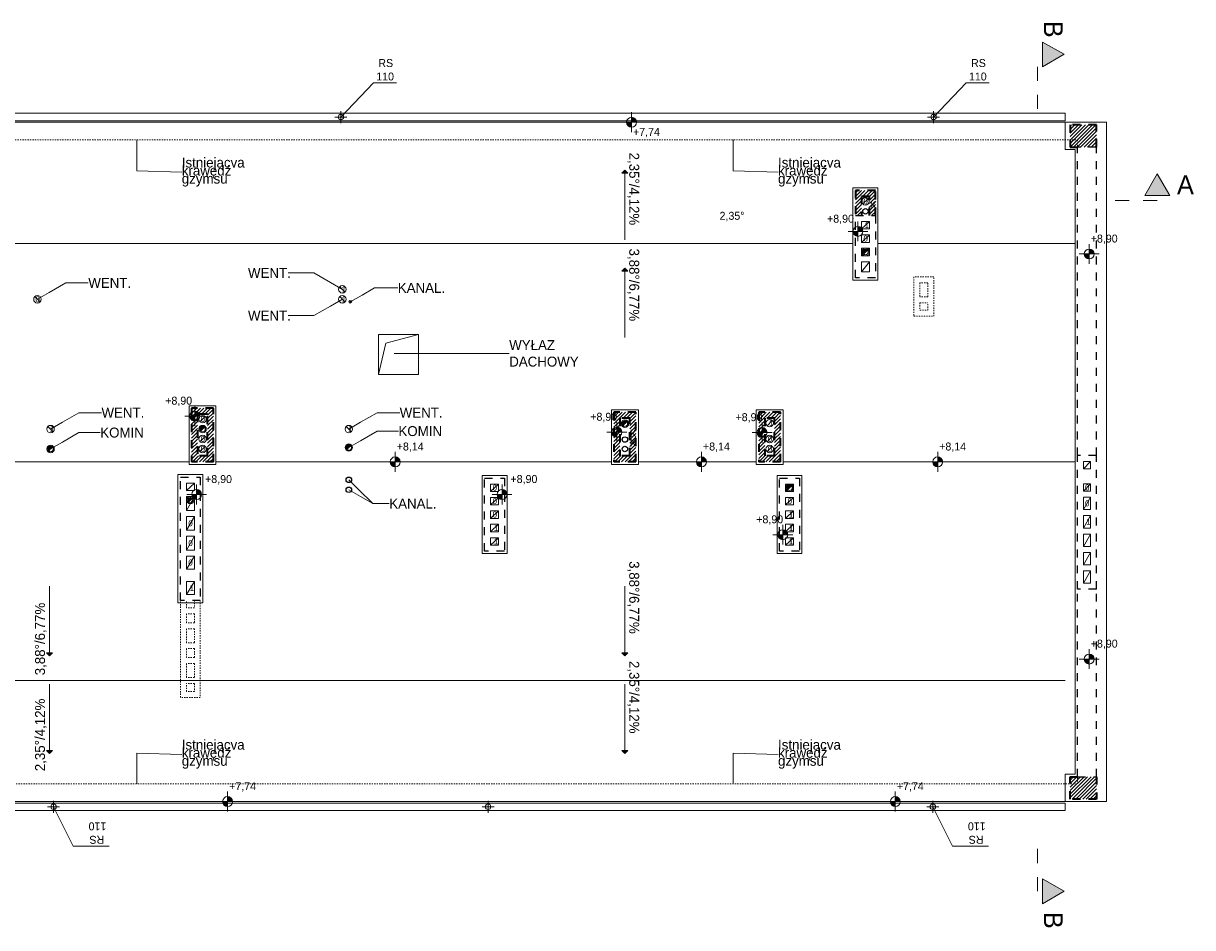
# Model space of a CAD drawing. Extents: x -220425 to -93252, y -20065 to 80294.
# Tile 64 of 103: x -184994 to -161490, y 60038 to 78222. Entities that reach past the tile are written whole.
import ezdxf

# ---------------------------------------------------------------- set-up
doc = ezdxf.new("R2010")
doc.units = 0
doc.header["$MEASUREMENT"] = 0
for name, pattern in [('Dashed', [564.444447, 282.222223, -282.222223]), ('Hidden Line', [50, 25, -25]), ('Przerywana', [320, 160, -160])]:
    doc.linetypes.add(name, pattern=pattern)
for name, color, linetype, lineweight in [('0_Nr_Pióra__21', 7, 'Continuous', 9), ('A-Opisy_Nr_Pióra__21', 7, 'Continuous', 9), ('ARCH dach_Nr_Pióra__46', 5, 'Continuous', 13), ('Arch IS_Nr_Pióra__52', 34, 'Continuous', 25), ('Arch kominy_Nr_Pióra__10', 134, 'Continuous', 18), ('Arch kominy_Nr_Pióra__21', 7, 'Continuous', 9), ('Arch rynny_Nr_Pióra__21', 7, 'Continuous', 9), ('arch wypelnienia_Nr_Pióra__21', 7, 'Continuous', 9), ('Arch ściany nośne_Nr_Pióra__30', 134, 'Continuous', 35), ('Arch ściany zewnętrzne_Nr_Pióra__46', 5, 'Continuous', 13), ('INWENT DACH_Nr_Pióra__5', 7, 'Continuous', 13), ('INWENT OPISY_Nr_Pióra__21', 7, 'Continuous', 9), ('INWENT OPISY_Nr_Pióra__41', 7, 'Continuous', 15), ('INWENT OPISY_Nr_Pióra__52', 34, 'Continuous', 25), ('INWENT RZĘDNE_Nr_Pióra__21', 7, 'Continuous', 9), ('INWENT.ŚCIANY_Nr_Pióra__1', 7, 'Continuous', 25), ('INWENT.ŚCIANY_Nr_Pióra__101', 8, 'Continuous', 13), ('Istniejące kominy_Nr_Pióra__5', 7, 'Continuous', 13), ('PODKŁAD', 252, 'Continuous', 35)]:
    doc.layers.add(name, color=color, linetype=linetype, lineweight=lineweight)
for name, color, linetype, lineweight, true_color in [('Arch odwodniene_Nr_Pióra__25', 7, 'Continuous', 13, 0x40a5ff), ('Arch stropy_Nr_Pióra__4', 7, 'Continuous', 9, 0x029e21), ('arch wypelnienia_Nr_Pióra__102', 7, 'Continuous', 9, 0xcccccc), ('arch wypelnienia_Nr_Pióra__89', 7, 'Continuous', 20, 0x71cebe)]:
    doc.layers.add(name, color=color, linetype=linetype, lineweight=lineweight, true_color=true_color)
doc.layers.add('INWENT RZĘDNE', color=7, linetype='Continuous')
doc.styles.add('GENERATED_STYLE_1', font='txt')
doc.styles.add('GENERATED_STYLE_2', font='txt')
doc.styles.add('GENERATED_STYLE_3', font='txt')
doc.styles.add('GENERATED_STYLE_6', font='txt')

# ---------------------------------------------------------------- blocks, each defined once
blk = doc.blocks.new('ARROWHEAD_5')
at = {"color": 0, "linetype": 'Continuous', "lineweight": 0}
blk.add_line((0, 0), (-1, 0), dxfattribs=at)
blk.add_solid([(-1, 0.2679), (0, 0), (-1, -0.2679), (-1, 0.2679)], dxfattribs=at)
blk = doc.blocks.new('Koty wysokościowe_17', base_point=(-175372, 65660))
at = {"layer": 'INWENT OPISY_Nr_Pióra__21', "linetype": 'Continuous'}
for points in [[(-172902, 72180), (-172842, 72120), (-172962, 72120)], [(-172902, 70212), (-172842, 70152), (-172962, 70152)], [(-184472, 62417), (-184532, 62477), (-184412, 62477)], [(-172902, 62417), (-172962, 62477), (-172842, 62477)], [(-184472, 60450), (-184532, 60510), (-184412, 60510)], [(-172902, 60450), (-172962, 60510), (-172842, 60510)]]:
    blk.add_hatch(color=252, dxfattribs=at).paths.add_polyline_path(points, flags=0)
at = {"layer": 'INWENT RZĘDNE_Nr_Pióra__21', "linetype": 'Continuous'}
for points in [[(-172769, 73145), (-172869, 73145), (-172861, 73107), (-172840, 73074), (-172807, 73052), (-172769, 73045)], [(-172769, 73145), (-172669, 73145), (-172676, 73183), (-172698, 73216), (-172731, 73237), (-172769, 73245)], [(-168217, 70951), (-168117, 70951), (-168124, 70990), (-168146, 71022), (-168179, 71044), (-168217, 71051)], [(-168217, 70951), (-168317, 70951), (-168309, 70913), (-168288, 70881), (-168255, 70859), (-168217, 70851)], [(-163568, 70496), (-163468, 70496), (-163476, 70534), (-163498, 70567), (-163530, 70589), (-163568, 70596)], [(-163568, 70496), (-163668, 70496), (-163661, 70458), (-163639, 70425), (-163607, 70404), (-163568, 70396)], [(-181549, 67237), (-181649, 67237), (-181641, 67199), (-181619, 67167), (-181587, 67145), (-181549, 67137)], [(-181549, 67237), (-181449, 67237), (-181456, 67276), (-181478, 67308), (-181511, 67330), (-181549, 67337)], [(-173065, 66913), (-172965, 66913), (-172973, 66951), (-172995, 66984), (-173027, 67006), (-173065, 67013)], [(-170145, 66905), (-170045, 66905), (-170053, 66944), (-170075, 66976), (-170107, 66998), (-170145, 67005)], [(-173065, 66913), (-173165, 66913), (-173158, 66875), (-173136, 66842), (-173104, 66821), (-173065, 66813)], [(-170145, 66905), (-170245, 66905), (-170238, 66867), (-170216, 66835), (-170184, 66813), (-170145, 66805)], [(-177519, 66315), (-177619, 66315), (-177612, 66277), (-177590, 66244), (-177558, 66222), (-177519, 66215)], [(-177519, 66315), (-177419, 66315), (-177427, 66353), (-177449, 66386), (-177481, 66407), (-177519, 66415)], [(-171363, 66315), (-171463, 66315), (-171456, 66277), (-171434, 66244), (-171402, 66222), (-171363, 66215)], [(-171363, 66315), (-171263, 66315), (-171271, 66353), (-171293, 66386), (-171325, 66407), (-171363, 66415)], [(-166614, 66315), (-166714, 66315), (-166707, 66277), (-166685, 66244), (-166652, 66222), (-166614, 66215)], [(-166614, 66315), (-166514, 66315), (-166522, 66353), (-166543, 66386), (-166576, 66407), (-166614, 66415)], [(-181511, 65660), (-181611, 65660), (-181603, 65622), (-181581, 65589), (-181549, 65568), (-181511, 65560)], [(-181511, 65660), (-181411, 65660), (-181418, 65698), (-181440, 65731), (-181472, 65753), (-181511, 65760)], [(-169728, 64851), (-169628, 64851), (-169636, 64889), (-169658, 64921), (-169690, 64943), (-169728, 64951)], [(-169728, 64851), (-169828, 64851), (-169821, 64812), (-169799, 64780), (-169767, 64758), (-169728, 64751)], [(-163568, 62351), (-163668, 62351), (-163661, 62313), (-163639, 62280), (-163607, 62259), (-163568, 62251)], [(-163568, 62351), (-163468, 62351), (-163476, 62389), (-163498, 62422), (-163530, 62443), (-163568, 62451)], [(-180889, 59485), (-180989, 59485), (-180981, 59447), (-180959, 59414), (-180927, 59392), (-180889, 59385)], [(-180889, 59485), (-180789, 59485), (-180796, 59523), (-180818, 59556), (-180850, 59577), (-180889, 59585)], [(-167466, 59485), (-167566, 59485), (-167559, 59447), (-167537, 59414), (-167504, 59392), (-167466, 59385)], [(-167466, 59485), (-167366, 59485), (-167374, 59523), (-167395, 59556), (-167428, 59577), (-167466, 59585)]]:
    blk.add_hatch(color=252, dxfattribs=at).paths.add_polyline_path(points, flags=0)
at = {"layer": 'A-Opisy_Nr_Pióra__21', "color": 252, "linetype": 'Continuous'}
for p, q in [((-182713, 72516), (-182713, 72168)), ((-170728, 72516), (-170728, 72168)), ((-182713, 72168), (-181810, 72140)), ((-170728, 72168), (-169824, 72140)), ((-179153, 70115), (-179669, 70115)), ((-178819, 69922), (-179153, 70115)), ((-184475, 69722), (-184142, 69914)), ((-184142, 69914), (-183689, 69915)), ((-178185, 69671), (-177937, 69814)), ((-177937, 69814), (-177467, 69815)), ((-178820, 69448), (-179153, 69257)), ((-179153, 69257), (-179669, 69257)), ((-177269, 68497), (-175228, 68498)), ((-184210, 67112), (-183877, 67304)), ((-183877, 67304), (-183424, 67305)), ((-178215, 67112), (-177882, 67304)), ((-177882, 67304), (-177429, 67305)), ((-184210, 66712), (-183877, 66904)), ((-183877, 66904), (-183449, 66905)), ((-178215, 66742), (-177882, 66934)), ((-177882, 66934), (-177454, 66935)), ((-178258, 65763), (-177967, 65476)), ((-178215, 65618), (-177967, 65476)), ((-177967, 65476), (-177639, 65477)), ((-177967, 65476), (-177639, 65477)), ((-182713, 60461), (-181810, 60433)), ((-182713, 60113), (-182713, 60461)), ((-170728, 60113), (-170728, 60461)), ((-170728, 60461), (-169824, 60433))]:
    blk.add_line(p, q, dxfattribs=at)
at = {"layer": 'arch wypelnienia_Nr_Pióra__102', "color": 252, "linetype": 'Continuous'}
for p, q in [((-163952, 72928), (-163786, 73095)), ((-163952, 72646), (-163503, 73095)), ((-163952, 72999), (-163857, 73095)), ((-163952, 72716), (-163574, 73095)), ((-163952, 73070), (-163927, 73095)), ((-163952, 72787), (-163644, 73095)), ((-163952, 72858), (-163715, 73095)), ((-163882, 72645), (-163432, 73095)), ((-163812, 72645), (-163422, 73034)), ((-163741, 72645), (-163422, 72963)), ((-163670, 72645), (-163422, 72893)), ((-163600, 72645), (-163422, 72822)), ((-163529, 72645), (-163422, 72751)), ((-163458, 72645), (-163422, 72681)), ((-168267, 71654), (-168146, 71775)), ((-168267, 71725), (-168217, 71775)), ((-168267, 71583), (-168076, 71775)), ((-168125, 71655), (-168005, 71775)), ((-168054, 71655), (-167934, 71775)), ((-167987, 71651), (-167867, 71771)), ((-167987, 71580), (-167867, 71700)), ((-168267, 71513), (-168147, 71633)), ((-168267, 71442), (-168147, 71562)), ((-168267, 71371), (-168147, 71491)), ((-167987, 71510), (-167867, 71630)), ((-167987, 71439), (-167867, 71559)), ((-167987, 71368), (-167867, 71488)), ((-168267, 71300), (-168147, 71420)), ((-168227, 71270), (-168147, 71350)), ((-168157, 71270), (-168147, 71279)), ((-167987, 71298), (-167867, 71418)), ((-167944, 71270), (-167867, 71347)), ((-167874, 71270), (-167867, 71276)), ((-181612, 67218), (-181436, 67395)), ((-181612, 67360), (-181577, 67395)), ((-181612, 67289), (-181507, 67395)), ((-181612, 67148), (-181492, 67268)), ((-181485, 67275), (-181365, 67395)), ((-181415, 67275), (-181295, 67395)), ((-181344, 67275), (-181224, 67395)), ((-181292, 67256), (-181172, 67376)), ((-181292, 67185), (-181172, 67305)), ((-181292, 67114), (-181172, 67234)), ((-173122, 67153), (-172960, 67315)), ((-173122, 67082), (-172889, 67315)), ((-173122, 67294), (-173101, 67315)), ((-173122, 67223), (-173031, 67315)), ((-172939, 67195), (-172819, 67315)), ((-172868, 67195), (-172748, 67315)), ((-172802, 67190), (-172682, 67310)), ((-172802, 67119), (-172682, 67239)), ((-170212, 67305), (-170202, 67315)), ((-170212, 67093), (-169990, 67315)), ((-170212, 67163), (-170061, 67315)), ((-170212, 67234), (-170132, 67315)), ((-170039, 67195), (-169919, 67315)), ((-169969, 67195), (-169849, 67315)), ((-169898, 67195), (-169778, 67315)), ((-169892, 67130), (-169772, 67250)), ((-181612, 67077), (-181492, 67197)), ((-181612, 67006), (-181492, 67126)), ((-181612, 66936), (-181492, 67056)), ((-181292, 67044), (-181172, 67164)), ((-181292, 66973), (-181172, 67093)), ((-181292, 66902), (-181172, 67022)), ((-173122, 67011), (-173002, 67131)), ((-173122, 66940), (-173002, 67060)), ((-173122, 66870), (-173002, 66990)), ((-172802, 67048), (-172682, 67168)), ((-172802, 66978), (-172682, 67098)), ((-172802, 66907), (-172682, 67027)), ((-170212, 67022), (-170092, 67142)), ((-170212, 66951), (-170092, 67071)), ((-170212, 66881), (-170092, 67001)), ((-169892, 67059), (-169772, 67179)), ((-169892, 66988), (-169772, 67108)), ((-169892, 66918), (-169772, 67038)), ((-181612, 66865), (-181492, 66985)), ((-181612, 66794), (-181492, 66914)), ((-181612, 66724), (-181492, 66844)), ((-181612, 66653), (-181492, 66773)), ((-181292, 66831), (-181172, 66951)), ((-181292, 66761), (-181172, 66881)), ((-181292, 66690), (-181172, 66810)), ((-173122, 66799), (-173002, 66919)), ((-173122, 66728), (-173002, 66848)), ((-173122, 66658), (-173002, 66778)), ((-172802, 66836), (-172682, 66956)), ((-172802, 66765), (-172682, 66885)), ((-172802, 66695), (-172682, 66815)), ((-170212, 66810), (-170092, 66930)), ((-170212, 66739), (-170092, 66859)), ((-170212, 66668), (-170092, 66788)), ((-169892, 66847), (-169772, 66967)), ((-169892, 66776), (-169772, 66896)), ((-169892, 66706), (-169772, 66826)), ((-169892, 66635), (-169772, 66755)), ((-181612, 66582), (-181492, 66702)), ((-181612, 66511), (-181492, 66631)), ((-181612, 66441), (-181492, 66561)), ((-181385, 66315), (-181172, 66527)), ((-181292, 66619), (-181172, 66739)), ((-181292, 66549), (-181172, 66669)), ((-181292, 66478), (-181172, 66598)), ((-173122, 66587), (-173002, 66707)), ((-173122, 66516), (-173002, 66636)), ((-173122, 66445), (-173002, 66565)), ((-172899, 66315), (-172682, 66532)), ((-172802, 66624), (-172682, 66744)), ((-172802, 66553), (-172682, 66673)), ((-172802, 66483), (-172682, 66603)), ((-170212, 66598), (-170092, 66718)), ((-170212, 66527), (-170092, 66647)), ((-170212, 66456), (-170092, 66576)), ((-170000, 66315), (-169772, 66543)), ((-169892, 66564), (-169772, 66684)), ((-169892, 66493), (-169772, 66613)), ((-181612, 66370), (-181492, 66490)), ((-181597, 66315), (-181477, 66435)), ((-181526, 66315), (-181406, 66435)), ((-181455, 66315), (-181335, 66435)), ((-181314, 66315), (-181172, 66456)), ((-181243, 66315), (-181172, 66386)), ((-181173, 66315), (-181172, 66315)), ((-173122, 66375), (-173002, 66495)), ((-173112, 66315), (-172992, 66435)), ((-173041, 66315), (-172921, 66435)), ((-172970, 66315), (-172850, 66435)), ((-172829, 66315), (-172682, 66461)), ((-172758, 66315), (-172682, 66390)), ((-172687, 66315), (-172682, 66320)), ((-170212, 66386), (-170092, 66506)), ((-170212, 66315), (-170092, 66435)), ((-170142, 66315), (-170022, 66435)), ((-170071, 66315), (-169951, 66435)), ((-169930, 66315), (-169772, 66472)), ((-169859, 66315), (-169772, 66401)), ((-169788, 66315), (-169772, 66331)), ((-163952, 59918), (-163885, 59985)), ((-163952, 59847), (-163814, 59985)), ((-163952, 59705), (-163673, 59985)), ((-163952, 59776), (-163744, 59985)), ((-163952, 59635), (-163602, 59985)), ((-163952, 59564), (-163532, 59985)), ((-163911, 59535), (-163461, 59985)), ((-163840, 59535), (-163422, 59953)), ((-163769, 59535), (-163422, 59882)), ((-163699, 59535), (-163422, 59811)), ((-163628, 59535), (-163422, 59741)), ((-163557, 59535), (-163422, 59670)), ((-163487, 59535), (-163422, 59599))]:
    blk.add_line(p, q, dxfattribs=at)
at = {"layer": 'arch wypelnienia_Nr_Pióra__21', "color": 252, "linetype": 'Continuous'}
for p, q in [((-168106, 70496), (-168028, 70574)), ((-181431, 66936), (-181353, 67014)), ((-172941, 67046), (-172863, 67124)), ((-184486, 66536), (-184408, 66614)), ((-178491, 66566), (-178413, 66644)), ((-169631, 65756), (-169553, 65834)), ((-181676, 65506), (-181598, 65584))]:
    blk.add_line(p, q, dxfattribs=at)
for centre, start, end in [((-168067, 70535), 45, 180), ((-168067, 70535), 180, 225), ((-181392, 66975), 45, 180), ((-172902, 67085), 45, 180), ((-172902, 67085), 180, 225), ((-181392, 66975), 180, 225), ((-184447, 66575), 45, 180), ((-184447, 66575), 180, 225), ((-178452, 66605), 45, 180), ((-178452, 66605), 180, 225), ((-169592, 65795), 45, 180), ((-181637, 65545), 45, 180), ((-169592, 65795), 180, 225), ((-181637, 65545), 180, 225)]:
    blk.add_arc(centre, 55, start, end, dxfattribs=at)
at = {"layer": 'arch wypelnienia_Nr_Pióra__89', "color": 252, "linetype": 'Continuous'}
for points in [[(-168118, 70514), (-168122, 70535), (-168118, 70552)], [(-168116, 70511), (-168118, 70552), (-168116, 70560)], [(-168118, 70514), (-168118, 70552), (-168116, 70511)], [(-168106, 70496), (-168116, 70560), (-168106, 70572)], [(-168116, 70511), (-168116, 70560), (-168106, 70496)], [(-168100, 70503), (-168106, 70572), (-168100, 70579)], [(-168106, 70496), (-168106, 70572), (-168100, 70503)], [(-168076, 70526), (-168100, 70579), (-168076, 70589)], [(-168100, 70503), (-168100, 70579), (-168076, 70526)], [(-168050, 70552), (-168076, 70589), (-168050, 70587)], [(-168076, 70526), (-168076, 70589), (-168050, 70552)], [(-168050, 70552), (-168050, 70587), (-168028, 70574)], [(-181443, 66954), (-181447, 66975), (-181443, 66992)], [(-181441, 66951), (-181443, 66992), (-181441, 67000)], [(-181443, 66954), (-181443, 66992), (-181441, 66951)], [(-181431, 66936), (-181441, 67000), (-181431, 67012)], [(-181441, 66951), (-181441, 67000), (-181431, 66936)], [(-181425, 66943), (-181431, 67012), (-181425, 67019)], [(-181431, 66936), (-181431, 67012), (-181425, 66943)], [(-181401, 66966), (-181425, 67019), (-181401, 67029)], [(-181425, 66943), (-181425, 67019), (-181401, 66966)], [(-181401, 66966), (-181401, 67029), (-181375, 66992)], [(-181375, 66992), (-181401, 67029), (-181375, 67027)], [(-181375, 66992), (-181375, 67027), (-181353, 67014)], [(-172953, 67064), (-172957, 67085), (-172953, 67102)], [(-172951, 67061), (-172953, 67102), (-172951, 67110)], [(-172953, 67064), (-172953, 67102), (-172951, 67061)], [(-172941, 67046), (-172951, 67110), (-172941, 67122)], [(-172951, 67061), (-172951, 67110), (-172941, 67046)], [(-172935, 67053), (-172941, 67122), (-172935, 67129)], [(-172941, 67046), (-172941, 67122), (-172935, 67053)], [(-172911, 67076), (-172935, 67129), (-172911, 67139)], [(-172935, 67053), (-172935, 67129), (-172911, 67076)], [(-172911, 67076), (-172911, 67139), (-172885, 67102)], [(-172885, 67102), (-172911, 67139), (-172885, 67137)], [(-172885, 67102), (-172885, 67137), (-172863, 67124)], [(-184498, 66554), (-184502, 66575), (-184498, 66592)], [(-184496, 66551), (-184498, 66592), (-184496, 66600)], [(-184498, 66554), (-184498, 66592), (-184496, 66551)], [(-184486, 66536), (-184496, 66600), (-184486, 66612)], [(-184496, 66551), (-184496, 66600), (-184486, 66536)], [(-184480, 66543), (-184486, 66612), (-184480, 66619)], [(-184486, 66536), (-184486, 66612), (-184480, 66543)], [(-184456, 66566), (-184480, 66619), (-184456, 66629)], [(-184480, 66543), (-184480, 66619), (-184456, 66566)], [(-184430, 66592), (-184456, 66629), (-184430, 66627)], [(-184456, 66566), (-184456, 66629), (-184430, 66592)], [(-184430, 66592), (-184430, 66627), (-184408, 66614)], [(-178503, 66584), (-178507, 66605), (-178503, 66622)], [(-178501, 66581), (-178503, 66622), (-178501, 66630)], [(-178503, 66584), (-178503, 66622), (-178501, 66581)], [(-178491, 66566), (-178501, 66630), (-178491, 66642)], [(-178501, 66581), (-178501, 66630), (-178491, 66566)], [(-178485, 66573), (-178491, 66642), (-178485, 66649)], [(-178491, 66566), (-178491, 66642), (-178485, 66573)], [(-178461, 66596), (-178485, 66649), (-178461, 66659)], [(-178485, 66573), (-178485, 66649), (-178461, 66596)], [(-178435, 66622), (-178461, 66659), (-178435, 66657)], [(-178461, 66596), (-178461, 66659), (-178435, 66622)], [(-178435, 66622), (-178435, 66657), (-178413, 66644)], [(-169643, 65774), (-169647, 65795), (-169643, 65812)], [(-169641, 65771), (-169643, 65812), (-169641, 65820)], [(-169643, 65774), (-169643, 65812), (-169641, 65771)], [(-169631, 65756), (-169641, 65820), (-169631, 65832)], [(-169641, 65771), (-169641, 65820), (-169631, 65756)], [(-169625, 65763), (-169631, 65832), (-169625, 65839)], [(-169631, 65756), (-169631, 65832), (-169625, 65763)], [(-169601, 65786), (-169625, 65839), (-169601, 65849)], [(-169625, 65763), (-169625, 65839), (-169601, 65786)], [(-169601, 65786), (-169601, 65849), (-169575, 65812)], [(-169575, 65812), (-169601, 65849), (-169575, 65847)], [(-169575, 65812), (-169575, 65847), (-169553, 65834)], [(-181676, 65506), (-181686, 65570), (-181676, 65582)], [(-181670, 65513), (-181676, 65582), (-181670, 65589)], [(-181676, 65506), (-181676, 65582), (-181670, 65513)], [(-181646, 65536), (-181670, 65589), (-181646, 65599)], [(-181670, 65513), (-181670, 65589), (-181646, 65536)], [(-181646, 65536), (-181646, 65599), (-181620, 65562)], [(-181620, 65562), (-181646, 65599), (-181620, 65597)], [(-181620, 65562), (-181620, 65597), (-181598, 65584)], [(-181688, 65524), (-181692, 65545), (-181688, 65562)], [(-181686, 65521), (-181688, 65562), (-181686, 65570)], [(-181688, 65524), (-181688, 65562), (-181686, 65521)], [(-181686, 65521), (-181686, 65570), (-181676, 65506)]]:
    blk.add_solid(points, dxfattribs=at)
at = {"layer": 'INWENT OPISY_Nr_Pióra__21', "color": 252, "linetype": 'Continuous'}
for p, q in [((-172902, 72180), (-172962, 72120)), ((-172902, 72180), (-172842, 72120)), ((-172842, 72120), (-172962, 72120)), ((-172902, 72120), (-172902, 70783)), ((-172902, 70212), (-172962, 70152)), ((-172842, 70152), (-172962, 70152)), ((-172902, 70212), (-172842, 70152)), ((-172902, 70152), (-172902, 68815)), ((-184472, 62477), (-184472, 63815)), ((-172902, 62477), (-172902, 63815)), ((-184472, 62417), (-184532, 62477)), ((-184532, 62477), (-184412, 62477)), ((-184472, 62417), (-184412, 62477)), ((-172962, 62477), (-172842, 62477)), ((-172902, 62417), (-172962, 62477)), ((-172902, 62417), (-172842, 62477)), ((-184472, 60510), (-184472, 61847)), ((-172902, 60510), (-172902, 61847)), ((-184472, 60450), (-184532, 60510)), ((-184532, 60510), (-184412, 60510)), ((-184472, 60450), (-184412, 60510)), ((-172962, 60510), (-172842, 60510)), ((-172902, 60450), (-172962, 60510)), ((-172902, 60450), (-172842, 60510))]:
    blk.add_line(p, q, dxfattribs=at)
for points in [[(-164507, 74259), (-164507, 74759), (-164071, 74515)], [(-162202, 71670), (-162447, 71670), (-162202, 72106)], [(-162202, 71670), (-162202, 72106), (-161947, 71670)], [(-164507, 57429), (-164507, 57929), (-164071, 57685)]]:
    blk.add_solid(points, dxfattribs=at)
at = {"layer": 'INWENT RZĘDNE_Nr_Pióra__21', "color": 252, "linetype": 'Continuous'}
for p, q in [((-172769, 72945), (-172769, 73345)), ((-172969, 73145), (-172569, 73145)), ((-168217, 70751), (-168217, 71151)), ((-168417, 70951), (-168017, 70951)), ((-163568, 70296), (-163568, 70696)), ((-163768, 70496), (-163368, 70496)), ((-181749, 67237), (-181349, 67237)), ((-181549, 67037), (-181549, 67437)), ((-173065, 66713), (-173065, 67113)), ((-170145, 66705), (-170145, 67105)), ((-173265, 66913), (-172865, 66913)), ((-170345, 66905), (-169945, 66905)), ((-177719, 66315), (-177319, 66315)), ((-177519, 66115), (-177519, 66515)), ((-171563, 66315), (-171163, 66315)), ((-171363, 66115), (-171363, 66515)), ((-166814, 66315), (-166414, 66315)), ((-166614, 66115), (-166614, 66515)), ((-181511, 65460), (-181511, 65860)), ((-175372, 65460), (-175372, 65860)), ((-181711, 65660), (-181311, 65660)), ((-175572, 65660), (-175172, 65660)), ((-169728, 64651), (-169728, 65051)), ((-169928, 64851), (-169528, 64851)), ((-163568, 62151), (-163568, 62551)), ((-163768, 62351), (-163368, 62351)), ((-181089, 59485), (-180689, 59485)), ((-180889, 59285), (-180889, 59685)), ((-167666, 59485), (-167266, 59485)), ((-167466, 59285), (-167466, 59685))]:
    blk.add_line(p, q, dxfattribs=at)
for centre in [(-172769, 73145), (-168217, 70951), (-163568, 70496), (-181549, 67237), (-173065, 66913), (-170145, 66905), (-177519, 66315), (-171363, 66315), (-166614, 66315), (-181511, 65660), (-175372, 65660), (-169728, 64851), (-163568, 62351), (-180889, 59485), (-167466, 59485)]:
    blk.add_circle(centre, 100, dxfattribs=at)
for points in [[(-175464, 65622), (-175472, 65660), (-175464, 65660)], [(-175443, 65589), (-175464, 65660), (-175443, 65660)], [(-175464, 65622), (-175464, 65660), (-175443, 65589)], [(-175443, 65589), (-175443, 65660), (-175410, 65568)], [(-175410, 65568), (-175443, 65660), (-175410, 65660)], [(-175372, 65560), (-175410, 65660), (-175372, 65660)], [(-175410, 65568), (-175410, 65660), (-175372, 65560)], [(-175372, 65660), (-175372, 65760), (-175334, 65660)], [(-175334, 65660), (-175372, 65760), (-175334, 65753)], [(-175301, 65660), (-175334, 65753), (-175301, 65731)], [(-175334, 65660), (-175334, 65753), (-175301, 65660)], [(-175301, 65660), (-175301, 65731), (-175279, 65660)], [(-175279, 65660), (-175301, 65731), (-175279, 65698)], [(-175279, 65660), (-175279, 65698), (-175272, 65660)]]:
    blk.add_solid(points, dxfattribs=at)
at = {"layer": 'A-Opisy_Nr_Pióra__21', "color": 252, "linetype": 'Continuous', "xscale": 273.6, "yscale": 273.6, "zscale": 273.6}
for p, rotation in [((-182713, 72790), 90), ((-170728, 72790), 90), ((-178582, 69785), 329.9185102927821), ((-184712, 69585), 210.0000000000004), ((-178582, 69585), 29.91837624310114), ((-178422, 69535), 209.9180138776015), ((-177542, 68497), 180.0285487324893), ((-184447, 66975), 209.9999999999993), ((-178452, 66975), 209.9999999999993), ((-184447, 66575), 210.0000000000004), ((-178452, 66605), 210.0000000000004), ((-178452, 65955), 135.3597009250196), ((-178452, 65755), 150.0819861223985), ((-182713, 59840), 270), ((-170728, 59840), 270)]:
    blk.add_blockref('ARROWHEAD_5', p, dxfattribs=dict(at, rotation=rotation))
at = {"layer": '0_Nr_Pióra__21', "color": 252, "linetype": 'Continuous', "style": 'GENERATED_STYLE_2'}
for s, rotation, p in [('2,35°/4,12%', 270, (-172815, 72535)), ('3,88°/6,77%', 270, (-172815, 70605)), ('3,88°/6,77%', 270, (-172815, 64319)), ('3,88°/6,77%', 90, (-184560, 62024)), ('2,35°/4,12%', 270, (-172815, 62313)), ('2,35°/4,12%', 90, (-184560, 60095))]:
    blk.add_text(s, height=200, rotation=rotation, dxfattribs=at).set_placement(p)
at = {"layer": '0_Nr_Pióra__21', "color": 252, "linetype": 'Continuous', "style": 'GENERATED_STYLE_1'}
blk.add_text('2,35°', height=160, dxfattribs=at).set_placement((-170999, 71184))
at = {"layer": 'A-Opisy_Nr_Pióra__21', "color": 252, "linetype": 'Continuous', "style": 'GENERATED_STYLE_3'}
for s, p in [('Istniejącva', (-181810, 72235)), ('Istniejącva', (-169824, 72235)), ('krawędź', (-181810, 72074)), ('krawędź', (-169824, 72074)), ('gzymsu', (-181810, 71912)), ('gzymsu', (-169824, 71912)), ('WENT.', (-180479, 70015)), ('WENT.', (-183689, 69815)), ('KANAL.', (-177467, 69715)), ('WENT.', (-180479, 69157)), ('WYŁAZ', (-175228, 68565)), ('DACHOWY', (-175228, 68232)), ('WENT.', (-183424, 67205)), ('WENT.', (-177429, 67205)), ('KOMIN', (-183449, 66805)), ('KOMIN', (-177454, 66835)), ('KANAL.', (-177639, 65377)), ('KANAL.', (-177639, 65377)), ('Istniejącva', (-181810, 60528)), ('Istniejącva', (-169824, 60528)), ('krawędź', (-181810, 60367)), ('krawędź', (-169824, 60367)), ('gzymsu', (-181810, 60205)), ('gzymsu', (-169824, 60205))]:
    blk.add_text(s, height=200, dxfattribs=at).set_placement(p)
at = {"layer": 'Arch kominy_Nr_Pióra__10', "color": 252, "linetype": 'Continuous', "style": 'GENERATED_STYLE_6'}
for s, p in [('0', (-168107, 71497)), ('1', (-168082, 71017)), ('0', (-168107, 70747)), ('1', (-178597, 69727)), ('0', (-184752, 69527)), ('1', (-178597, 69527)), ('0', (-181432, 67117)), ('1', (-184462, 66917)), ('1', (-178467, 66917)), ('1', (-170007, 67037)), ('0', (-181432, 66717)), ('0', (-170032, 66717)), ('0', (-181432, 66517)), ('0', (-170032, 66517)), ('0', (-175562, 65737)), ('0', (-163652, 65742)), ('0', (-175562, 65467)), ('0', (-169632, 65467)), ('0', (-163652, 65422)), ('0', (-181677, 65022)), ('0', (-175562, 65197)), ('1', (-169607, 65197)), ('1', (-163627, 65052)), ('1', (-175537, 64927)), ('1', (-169607, 64927)), ('0', (-181677, 64622)), ('1', (-175537, 64657)), ('1', (-169607, 64657)), ('0', (-181677, 64232)), ('1', (-181652, 63722))]:
    blk.add_text(s, height=120, dxfattribs=at).set_placement(p)
at = {"layer": 'Arch rynny_Nr_Pióra__21', "color": 252, "linetype": 'Continuous', "style": 'GENERATED_STYLE_6'}
for s, p in [('RS', (-177859, 74256)), ('RS', (-165944, 74256)), ('110', (-177901, 73985)), ('110', (-165986, 73985))]:
    blk.add_text(s, height=160, dxfattribs=at).set_placement(p)
for s, p in [('110', (-183326, 59067)), ('110', (-165651, 59067)), ('RS', (-183368, 58796)), ('RS', (-165693, 58796))]:
    blk.add_text(s, height=160, rotation=180, dxfattribs=at).set_placement(p)
at = {"layer": 'INWENT OPISY_Nr_Pióra__21', "color": 252, "linetype": 'Continuous', "style": 'GENERATED_STYLE_6'}
for p in [(-164480, 75186), (-164480, 57267)]:
    blk.add_text('B', height=380, rotation=270, dxfattribs=at).set_placement(p)
blk.add_text('A', height=380, dxfattribs=at).set_placement((-161803, 71697))
at = {"layer": 'INWENT OPISY_Nr_Pióra__52', "color": 252, "linetype": 'Continuous', "style": 'GENERATED_STYLE_6'}
for p in [(-167967, 71405), (-172802, 66815), (-172802, 66625)]:
    blk.add_text('K', height=150, dxfattribs=at).set_placement(p)
at = {"layer": 'INWENT RZĘDNE_Nr_Pióra__21', "color": 252, "linetype": 'Continuous', "style": 'GENERATED_STYLE_2'}
blk.add_text('+8,90', height=160, dxfattribs=at).set_placement((-175203, 65891))
at = {"layer": 'INWENT RZĘDNE_Nr_Pióra__21', "color": 252, "char_height": 160, "attachment_point": 7, "style": 'GENERATED_STYLE_2'}
for s, insert in [('{+7,74}', (-172739, 72842)), ('{+8,90}', (-168839, 71096)), ('{+8,90}', (-163538, 70696)), ('{+8,90}', (-182143, 67437)), ('{+8,90}', (-173599, 67113)), ('{+8,90}', (-170679, 67105)), ('{+8,14}', (-177489, 66515)), ('{+8,14}', (-171333, 66515)), ('{+8,14}', (-166584, 66515)), ('{+8,90}', (-181342, 65860)), ('{+8,90}', (-170262, 65051)), ('{+8,90}', (-163538, 62551)), ('{+7,74}', (-180858, 59685)), ('{+7,74}', (-167436, 59685))]:
    blk.add_mtext(s, dxfattribs=dict(at, insert=insert))
blk = doc.blocks.new('p2')
at = {"layer": 'ARCH dach_Nr_Pióra__46', "color": 252, "linetype": 'Continuous'}
for p, q in [((-164052, 73145), (-190432, 73145)), ((-168317, 70708), (-190432, 70708)), ((-163852, 70708), (-167817, 70708)), ((-187307, 61922), (-164052, 61922)), ((-164052, 59485), (-187307, 59485))]:
    blk.add_line(p, q, dxfattribs=at)
at = {"layer": 'Arch IS_Nr_Pióra__52', "color": 252, "linetype": 'Continuous'}
for centre, radius in [((-168067, 71355), 55), ((-178422, 69535), 25), ((-172902, 66765), 55), ((-172902, 66575), 55), ((-178452, 65955), 55), ((-178452, 65755), 55)]:
    blk.add_circle(centre, radius, dxfattribs=at)
at = {"layer": 'Arch kominy_Nr_Pióra__21', "color": 252, "linetype": 'Continuous'}
for p, q in [((-168120, 71502), (-168014, 71608)), ((-168014, 70588), (-168120, 70482)), ((-178635, 69838), (-178529, 69732)), ((-184765, 69638), (-184659, 69532)), ((-178635, 69638), (-178529, 69532)), ((-181339, 67228), (-181445, 67122)), ((-184394, 66922), (-184500, 67028)), ((-181339, 67028), (-181445, 66922)), ((-178399, 66922), (-178505, 67028)), ((-170045, 67042), (-169939, 67148)), ((-181339, 66828), (-181445, 66722)), ((-170045, 66722), (-169939, 66828)), ((-181339, 66628), (-181445, 66522)), ((-170045, 66522), (-169939, 66628)), ((-169539, 65848), (-169645, 65742)), ((-181584, 65598), (-181690, 65492))]:
    blk.add_line(p, q, dxfattribs=at)
at = {"layer": 'Arch kominy_Nr_Pióra__21', "color": 252, "linetype": 'Hidden Line'}
for p, q in [((-172849, 67138), (-172955, 67032)), ((-184394, 66628), (-184500, 66522)), ((-178399, 66658), (-178505, 66552))]:
    blk.add_line(p, q, dxfattribs=at)
at = {"layer": 'Arch kominy_Nr_Pióra__21', "color": 252, "linetype": 'Continuous'}
for centre, radius in [((-168067, 71555), 75), ((-168067, 70535), 75), ((-168067, 70535), 55), ((-178582, 69785), 75), ((-184712, 69585), 75), ((-178582, 69585), 75), ((-181392, 67175), 75), ((-184447, 66975), 75), ((-181392, 66975), 75), ((-181392, 66975), 55), ((-178452, 66975), 75), ((-172902, 67085), 75), ((-172902, 67085), 55), ((-169992, 67095), 75), ((-181392, 66775), 75), ((-169992, 66775), 75), ((-184447, 66575), 75), ((-184447, 66575), 55), ((-181392, 66575), 75), ((-178452, 66605), 75), ((-178452, 66605), 55), ((-169992, 66575), 75), ((-169592, 65795), 75), ((-169592, 65795), 55), ((-181637, 65545), 75), ((-181637, 65545), 55)]:
    blk.add_circle(centre, radius, dxfattribs=at)
at = {"layer": 'Arch odwodniene_Nr_Pióra__25', "color": 252, "linetype": 'Continuous'}
for p, q in [((-164052, 73325), (-190432, 73325)), ((-164052, 73175), (-190432, 73175)), ((-164052, 73325), (-164052, 73175)), ((-164052, 59455), (-187307, 59455)), ((-164052, 59305), (-187307, 59305)), ((-164052, 59305), (-164052, 59455))]:
    blk.add_line(p, q, dxfattribs=at)
at = {"layer": 'Arch rynny_Nr_Pióra__21', "color": 252, "linetype": 'Continuous'}
for p, q in [((-177957, 73936), (-178612, 73250)), ((-177494, 73936), (-177957, 73936)), ((-166042, 73936), (-166697, 73250)), ((-165579, 73936), (-166042, 73936)), ((-178612, 73130), (-178612, 73370)), ((-166697, 73130), (-166697, 73370)), ((-178492, 73250), (-178732, 73250)), ((-166577, 73250), (-166817, 73250)), ((-184387, 59500), (-184387, 59260)), ((-175652, 59500), (-175652, 59260)), ((-166712, 59500), (-166712, 59260)), ((-184267, 59380), (-184507, 59380)), ((-183992, 58589), (-184387, 59380)), ((-175532, 59380), (-175772, 59380)), ((-166592, 59380), (-166832, 59380)), ((-166317, 58589), (-166712, 59380)), ((-183269, 58589), (-183992, 58589)), ((-165594, 58589), (-166317, 58589))]:
    blk.add_line(p, q, dxfattribs=at)
for centre in [(-178612, 73250), (-166697, 73250), (-184387, 59380), (-175652, 59380), (-166712, 59380)]:
    blk.add_circle(centre, 55, dxfattribs=at)
at = {"layer": 'Arch stropy_Nr_Pióra__4', "color": 252, "linetype": 'Continuous'}
for p, q in [((-177852, 68875), (-177852, 68075)), ((-177052, 68875), (-177852, 68875)), ((-177707, 68706), (-177052, 68875)), ((-177052, 68075), (-177052, 68875)), ((-177852, 68075), (-177707, 68706)), ((-177852, 68075), (-177052, 68075))]:
    blk.add_line(p, q, dxfattribs=at)
at = {"layer": 'Arch ściany nośne_Nr_Pióra__30', "color": 252, "linetype": 'Przerywana'}
for p, q in [((-163952, 73095), (-163952, 72645)), ((-163422, 73095), (-163952, 73095)), ((-163422, 72645), (-163422, 73095)), ((-163952, 72645), (-163802, 72645)), ((-168267, 71775), (-168267, 71270)), ((-167867, 71775), (-168267, 71775)), ((-167867, 71270), (-167867, 71775)), ((-168147, 71655), (-168147, 71270)), ((-167987, 71655), (-168147, 71655)), ((-167987, 71270), (-167987, 71655)), ((-181612, 67395), (-181612, 66315)), ((-181172, 67395), (-181612, 67395)), ((-181492, 67275), (-181492, 66435)), ((-181292, 67275), (-181492, 67275)), ((-181292, 66435), (-181292, 67275)), ((-181172, 66315), (-181172, 67395)), ((-173122, 67315), (-173122, 66315)), ((-172682, 67315), (-173122, 67315)), ((-172682, 66315), (-172682, 67315)), ((-170212, 67315), (-170212, 66315)), ((-169772, 67315), (-170212, 67315)), ((-169772, 66315), (-169772, 67315)), ((-173002, 67195), (-173002, 66435)), ((-172802, 67195), (-173002, 67195)), ((-172802, 66435), (-172802, 67195)), ((-170092, 67195), (-170092, 66435)), ((-169892, 67195), (-170092, 67195)), ((-169892, 66435), (-169892, 67195)), ((-181172, 66315), (-181612, 66315)), ((-181292, 66435), (-181492, 66435)), ((-172682, 66315), (-173122, 66315)), ((-172802, 66435), (-173002, 66435)), ((-169772, 66315), (-170212, 66315)), ((-169892, 66435), (-170092, 66435)), ((-163952, 59985), (-163802, 59985)), ((-163952, 59535), (-163952, 59985)), ((-163422, 59985), (-163422, 59535)), ((-163422, 59535), (-163952, 59535))]:
    blk.add_line(p, q, dxfattribs=at)
at = {"layer": 'Arch ściany zewnętrzne_Nr_Pióra__46', "color": 252, "linetype": 'Continuous'}
for p, q in [((-164052, 73145), (-163222, 73145)), ((-164052, 73145), (-164052, 72595)), ((-163222, 73145), (-163222, 59485)), ((-164052, 72595), (-163852, 72595)), ((-163852, 60035), (-163852, 72595)), ((-168317, 71825), (-168317, 69970)), ((-167817, 71825), (-168317, 71825)), ((-167817, 69970), (-167817, 71825)), ((-168317, 69970), (-167817, 69970)), ((-181662, 67445), (-181662, 66265)), ((-181122, 67445), (-181662, 67445)), ((-181122, 66265), (-181122, 67445)), ((-173172, 67365), (-173172, 66265)), ((-172632, 67365), (-173172, 67365)), ((-172632, 66265), (-172632, 67365)), ((-170262, 67365), (-170262, 66265)), ((-169722, 67365), (-170262, 67365)), ((-169722, 66265), (-169722, 67365)), ((-181887, 66060), (-181887, 63480)), ((-181387, 66060), (-181887, 66060)), ((-181662, 66265), (-181122, 66265)), ((-181387, 63480), (-181387, 66060)), ((-173172, 66265), (-172632, 66265)), ((-170262, 66265), (-169722, 66265)), ((-175772, 66040), (-175772, 64470)), ((-175272, 66040), (-175772, 66040)), ((-175272, 64470), (-175272, 66040)), ((-169842, 66040), (-169842, 64470)), ((-169342, 66040), (-169842, 66040)), ((-169342, 64470), (-169342, 66040)), ((-175772, 64470), (-175272, 64470)), ((-169842, 64470), (-169342, 64470)), ((-181887, 63480), (-181387, 63480)), ((-164052, 60035), (-163852, 60035)), ((-164052, 59485), (-164052, 60035)), ((-163222, 59485), (-164052, 59485))]:
    blk.add_line(p, q, dxfattribs=at)
at = {"layer": 'INWENT DACH_Nr_Pióra__5', "color": 252, "linetype": 'Hidden Line'}
for p, q in [((-200212, 72790), (-163802, 72790)), ((-163802, 72790), (-163802, 72645)), ((-163802, 59840), (-163802, 59985)), ((-196992, 59840), (-163802, 59840))]:
    blk.add_line(p, q, dxfattribs=at)
at = {"layer": 'INWENT DACH_Nr_Pióra__5', "color": 252, "linetype": 'Continuous'}
for p, q in [((-193572, 66315), (-181662, 66315)), ((-181122, 66315), (-173172, 66315)), ((-172632, 66315), (-170262, 66315)), ((-169722, 66315), (-163852, 66315))]:
    blk.add_line(p, q, dxfattribs=at)
at = {"layer": 'INWENT OPISY_Nr_Pióra__41', "color": 252, "linetype": 'Continuous'}
for p, q in [((-164507, 74759), (-164071, 74515)), ((-164507, 74759), (-164507, 74259)), ((-164071, 74515), (-164507, 74259)), ((-162447, 71670), (-162202, 72106)), ((-162202, 72106), (-161947, 71670)), ((-162447, 71670), (-161947, 71670)), ((-164507, 57929), (-164071, 57685)), ((-164507, 57929), (-164507, 57429)), ((-164071, 57685), (-164507, 57429))]:
    blk.add_line(p, q, dxfattribs=at)
at = {"layer": 'INWENT OPISY_Nr_Pióra__41', "color": 252, "linetype": 'Dashed'}
for p, q in [((-164607, 73415), (-164607, 74515)), ((-162202, 71570), (-163302, 71570)), ((-164607, 57685), (-164607, 58785))]:
    blk.add_line(p, q, dxfattribs=at)
at = {"layer": 'INWENT.ŚCIANY_Nr_Pióra__1', "color": 252, "linetype": 'Przerywana'}
for p, q in [((-163422, 72645), (-163802, 72645)), ((-163802, 66445), (-163802, 72645)), ((-163422, 66445), (-163422, 72645)), ((-168267, 71270), (-167867, 71270)), ((-168267, 70020), (-168267, 71270)), ((-167867, 71270), (-167867, 70020)), ((-167867, 70020), (-168267, 70020)), ((-163802, 63755), (-163802, 66445)), ((-163422, 66445), (-163802, 66445)), ((-163422, 63755), (-163422, 66445)), ((-181837, 63530), (-181837, 66010)), ((-181837, 66010), (-181437, 66010)), ((-181437, 66010), (-181437, 63530)), ((-175722, 65990), (-175322, 65990)), ((-175722, 64520), (-175722, 65990)), ((-175322, 65990), (-175322, 64520)), ((-169792, 65990), (-169392, 65990)), ((-169792, 64520), (-169792, 65990)), ((-169392, 65990), (-169392, 64520)), ((-175322, 64520), (-175722, 64520)), ((-169392, 64520), (-169792, 64520)), ((-163422, 63755), (-163802, 63755)), ((-163802, 59985), (-163802, 63755)), ((-163422, 59985), (-163422, 63755)), ((-181437, 63530), (-181837, 63530)), ((-163802, 59985), (-163422, 59985))]:
    blk.add_line(p, q, dxfattribs=at)
at = {"layer": 'INWENT.ŚCIANY_Nr_Pióra__101', "color": 252, "linetype": 'Hidden Line'}
for p, q in [((-166692, 70035), (-167092, 70035)), ((-167092, 70035), (-167092, 69245)), ((-166812, 69915), (-166972, 69915)), ((-166972, 69915), (-166972, 69635)), ((-166812, 69635), (-166812, 69915)), ((-166692, 69245), (-166692, 70035)), ((-166812, 69635), (-166972, 69635)), ((-166972, 69515), (-166972, 69365)), ((-166972, 69515), (-166812, 69515)), ((-166972, 69365), (-166812, 69365)), ((-166812, 69365), (-166812, 69515)), ((-167092, 69245), (-166692, 69245)), ((-181837, 61580), (-181837, 63530)), ((-181717, 63380), (-181717, 63530)), ((-181557, 63530), (-181557, 63380)), ((-181437, 63530), (-181437, 61580)), ((-181557, 63380), (-181717, 63380)), ((-181717, 63080), (-181717, 63260)), ((-181557, 63260), (-181717, 63260)), ((-181557, 63260), (-181557, 63080)), ((-181557, 63080), (-181717, 63080)), ((-181717, 62680), (-181717, 62960)), ((-181557, 62960), (-181717, 62960)), ((-181557, 62960), (-181557, 62680)), ((-181557, 62680), (-181717, 62680)), ((-181717, 62380), (-181717, 62560)), ((-181557, 62560), (-181717, 62560)), ((-181557, 62560), (-181557, 62380)), ((-181557, 62380), (-181717, 62380)), ((-181717, 61980), (-181717, 62260)), ((-181557, 62260), (-181717, 62260)), ((-181557, 62260), (-181557, 61980)), ((-181557, 61980), (-181717, 61980)), ((-181717, 61700), (-181717, 61860)), ((-181557, 61860), (-181717, 61860)), ((-181557, 61860), (-181557, 61700)), ((-181557, 61700), (-181717, 61700)), ((-181437, 61580), (-181837, 61580))]:
    blk.add_line(p, q, dxfattribs=at)
at = {"layer": 'Istniejące kominy_Nr_Pióra__5', "color": 252, "linetype": 'Continuous'}
for p, q in [((-168147, 71000), (-167987, 71150)), ((-168147, 71000), (-168147, 71150)), ((-168147, 71150), (-167987, 71150)), ((-168147, 71000), (-167987, 71000)), ((-167987, 71150), (-167987, 71000)), ((-168147, 70730), (-167987, 70880)), ((-168147, 70730), (-168147, 70880)), ((-168147, 70880), (-167987, 70880)), ((-167987, 70880), (-167987, 70730)), ((-168147, 70730), (-167987, 70730)), ((-168147, 70460), (-167987, 70610)), ((-168147, 70460), (-168147, 70610)), ((-168147, 70610), (-167987, 70610)), ((-167987, 70610), (-167987, 70460)), ((-168147, 70460), (-167987, 70460)), ((-168147, 70140), (-167987, 70340)), ((-168147, 70340), (-167987, 70340)), ((-168147, 70140), (-168147, 70340)), ((-167987, 70340), (-167987, 70140)), ((-167987, 70140), (-168147, 70140)), ((-163682, 66175), (-163542, 66325)), ((-163682, 66175), (-163682, 66325)), ((-163542, 66325), (-163682, 66325)), ((-163542, 66175), (-163542, 66325)), ((-163542, 66175), (-163682, 66175)), ((-181717, 65740), (-181557, 65890)), ((-181717, 65740), (-181717, 65890)), ((-181557, 65890), (-181717, 65890)), ((-181557, 65890), (-181557, 65740)), ((-175602, 65720), (-175442, 65870)), ((-175602, 65720), (-175602, 65870)), ((-175602, 65870), (-175442, 65870)), ((-175442, 65870), (-175442, 65720)), ((-169672, 65720), (-169512, 65870)), ((-169672, 65720), (-169672, 65870)), ((-169672, 65870), (-169512, 65870)), ((-169512, 65870), (-169512, 65720)), ((-163682, 65725), (-163542, 65875)), ((-163682, 65725), (-163682, 65875)), ((-163542, 65875), (-163682, 65875)), ((-163542, 65725), (-163542, 65875)), ((-181557, 65740), (-181717, 65740)), ((-181717, 65340), (-181557, 65620)), ((-181717, 65340), (-181717, 65620)), ((-181557, 65620), (-181717, 65620)), ((-181557, 65620), (-181557, 65340)), ((-175442, 65720), (-175602, 65720)), ((-175602, 65450), (-175442, 65600)), ((-175602, 65450), (-175602, 65600)), ((-175442, 65600), (-175602, 65600)), ((-175442, 65600), (-175442, 65450)), ((-169512, 65720), (-169672, 65720)), ((-169672, 65450), (-169512, 65600)), ((-169672, 65450), (-169672, 65600)), ((-169672, 65600), (-169512, 65600)), ((-169512, 65600), (-169512, 65450)), ((-163542, 65725), (-163682, 65725)), ((-163682, 65355), (-163542, 65605)), ((-163682, 65355), (-163682, 65605)), ((-163542, 65605), (-163682, 65605)), ((-163542, 65355), (-163542, 65605)), ((-175442, 65450), (-175602, 65450)), ((-169512, 65450), (-169672, 65450)), ((-163542, 65355), (-163682, 65355)), ((-181557, 65340), (-181717, 65340)), ((-181717, 64940), (-181557, 65220)), ((-181717, 64940), (-181717, 65220)), ((-181557, 65220), (-181717, 65220)), ((-181557, 65220), (-181557, 64940)), ((-175602, 65180), (-175442, 65330)), ((-175602, 65180), (-175602, 65330)), ((-175442, 65330), (-175602, 65330)), ((-175442, 65180), (-175602, 65180)), ((-175442, 65330), (-175442, 65180)), ((-169672, 65180), (-169512, 65330)), ((-169672, 65180), (-169672, 65330)), ((-169672, 65330), (-169512, 65330)), ((-169512, 65180), (-169672, 65180)), ((-169512, 65330), (-169512, 65180)), ((-163682, 64985), (-163542, 65235)), ((-163682, 64985), (-163682, 65235)), ((-163542, 65235), (-163682, 65235)), ((-163542, 64985), (-163542, 65235)), ((-181557, 64940), (-181717, 64940)), ((-175602, 64910), (-175442, 65060)), ((-175602, 64910), (-175602, 65060)), ((-175442, 65060), (-175602, 65060)), ((-175442, 64910), (-175602, 64910)), ((-175442, 65060), (-175442, 64910)), ((-169672, 64910), (-169512, 65060)), ((-169672, 64910), (-169672, 65060)), ((-169672, 65060), (-169512, 65060)), ((-169512, 64910), (-169672, 64910)), ((-169512, 65060), (-169512, 64910)), ((-163542, 64985), (-163682, 64985)), ((-181717, 64540), (-181557, 64820)), ((-181717, 64540), (-181717, 64820)), ((-181557, 64820), (-181717, 64820)), ((-181557, 64820), (-181557, 64540)), ((-175602, 64640), (-175442, 64790)), ((-175602, 64640), (-175442, 64790)), ((-175442, 64790), (-175602, 64790)), ((-175602, 64640), (-175602, 64790)), ((-175442, 64640), (-175602, 64640)), ((-175442, 64790), (-175442, 64640)), ((-169672, 64640), (-169512, 64790)), ((-169672, 64640), (-169672, 64790)), ((-169672, 64790), (-169512, 64790)), ((-169512, 64640), (-169672, 64640)), ((-169512, 64790), (-169512, 64640)), ((-163682, 64615), (-163542, 64865)), ((-163682, 64615), (-163682, 64865)), ((-163542, 64865), (-163682, 64865)), ((-163542, 64615), (-163542, 64865)), ((-181557, 64540), (-181717, 64540)), ((-181717, 64160), (-181557, 64420)), ((-181717, 64160), (-181717, 64420)), ((-181557, 64420), (-181717, 64420)), ((-181557, 64420), (-181557, 64160)), ((-163542, 64615), (-163682, 64615)), ((-163682, 64245), (-163542, 64495)), ((-163682, 64245), (-163682, 64495)), ((-163542, 64495), (-163682, 64495)), ((-163542, 64245), (-163542, 64495)), ((-163542, 64245), (-163682, 64245)), ((-181557, 64160), (-181717, 64160)), ((-163682, 63875), (-163542, 64125)), ((-163682, 63875), (-163682, 64125)), ((-163542, 64125), (-163682, 64125)), ((-163542, 63875), (-163542, 64125)), ((-181717, 63650), (-181557, 63910)), ((-181717, 63650), (-181717, 63910)), ((-181557, 63910), (-181717, 63910)), ((-181557, 63910), (-181557, 63650)), ((-163542, 63875), (-163682, 63875)), ((-181557, 63650), (-181717, 63650))]:
    blk.add_line(p, q, dxfattribs=at)
at = {"layer": 'INWENT RZĘDNE', "color": 252}
blk.add_blockref('Koty wysokościowe_17', (-175372, 65660), dxfattribs=at)

msp = doc.modelspace()

# ---------------------------------------------------------------- block references
at = {"layer": 'PODKŁAD'}
msp.add_blockref('p2', (0, 3088), dxfattribs=at)

doc.saveas('drawing.dxf')
